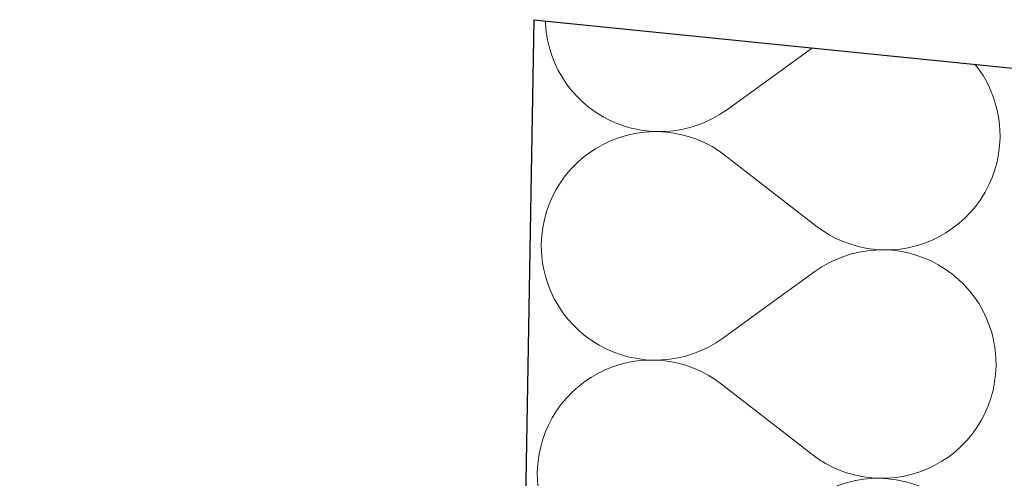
# Model space of a CAD drawing. Header units: millimetres. Extents: x -24674 to 2959, y -2716 to 20653.
# Tile 57 of 161: x -20642 to -20314, y 10033 to 10185. Entities that reach past the tile are written whole.
import ezdxf

# ---------------------------------------------------------------- set-up
doc = ezdxf.new("R2010")
doc.units = ezdxf.units.MM
doc.header["$MEASUREMENT"] = 0
doc.linetypes.add('Wipeout_Contour', pattern=[1000, 0, -1000])
for name, color, linetype in [('9._POHLED ZÁPADNÍ_1_Nové_Konstrukce - nosné', 7, 'Continuous'), ('9._POHLED ZÁPADNÍ_1_Nové_Výplně – Řezové', 7, 'Continuous'), ('9._POHLED ZÁPADNÍ_1_VÝTAH VAR 1', 7, 'Continuous')]:
    doc.layers.add(name, color=color, linetype=linetype)

# ---------------------------------------------------------------- blocks, each defined once
blk = doc.blocks.new('*X2', base_point=(-27719.5, -6043.99))
at = {"layer": '9._POHLED ZÁPADNÍ_1_Nové_Výplně – Řezové', "color": 21, "linetype": 'Continuous', "lineweight": 20, "true_color": 0xffaaaa}
for p, q in [((-20466.61, 10185.09), (-20466.59, 10184.17)), ((-20466.59, 10184.17), (-20466.35, 10181.46)), ((-20466.35, 10181.46), (-20466.22, 10180.69)), ((-20377.54, 10176.1), (-20406.23, 10155.36)), ((-20322.15, 10169.11), (-20323.34, 10170.63)), ((-20320.64, 10166.85), (-20322.15, 10169.11)), ((-20319.29, 10164.49), (-20320.64, 10166.85)), ((-20318.12, 10162.03), (-20319.29, 10164.49)), ((-20317.12, 10159.5), (-20318.12, 10162.03)), ((-20316.31, 10156.91), (-20317.12, 10159.5)), ((-20408.49, 10153.84), (-20406.23, 10155.36)), ((-20315.68, 10154.26), (-20316.31, 10156.91)), ((-20413.31, 10151.32), (-20410.85, 10152.49)), ((-20410.85, 10152.49), (-20408.49, 10153.84)), ((-20315.24, 10151.57), (-20315.68, 10154.26)), ((-20438.49, 10149.47), (-20437.28, 10149.14)), ((-20437.28, 10149.14), (-20434.61, 10148.62)), ((-20434.61, 10148.62), (-20431.91, 10148.28)), ((-20426.47, 10148.19), (-20423.76, 10148.43)), ((-20423.76, 10148.43), (-20421.08, 10148.87)), ((-20421.08, 10148.87), (-20418.43, 10149.5)), ((-20418.43, 10149.5), (-20415.84, 10150.32)), ((-20415.84, 10150.32), (-20413.31, 10151.32)), ((-20315, 10148.86), (-20315.24, 10151.57)), ((-20314.95, 10146.14), (-20315, 10148.86)), ((-20434.62, 10147.85), (-20436.74, 10147.5)), ((-20431.91, 10148.09), (-20434.62, 10147.85)), ((-20431.91, 10148.28), (-20429.19, 10148.14)), ((-20429.19, 10148.14), (-20431.91, 10148.09)), ((-20429.19, 10148.14), (-20426.47, 10148.19)), ((-20426.48, 10147.99), (-20429.19, 10148.14)), ((-20423.78, 10147.65), (-20426.48, 10147.99)), ((-20421.11, 10147.12), (-20423.78, 10147.65)), ((-20418.49, 10146.4), (-20421.11, 10147.12)), ((-20415.92, 10145.49), (-20418.49, 10146.4)), ((-20413.43, 10144.41), (-20415.92, 10145.49)), ((-20315.09, 10143.43), (-20314.95, 10146.14)), ((-20411.02, 10143.14), (-20413.43, 10144.41)), ((-20408.7, 10141.71), (-20411.02, 10143.14)), ((-20315.43, 10140.73), (-20315.09, 10143.43)), ((-20406.5, 10140.12), (-20408.7, 10141.71)), ((-20376.42, 10116.74), (-20406.5, 10140.12)), ((-20315.96, 10138.06), (-20315.43, 10140.73)), ((-20317.58, 10132.87), (-20316.68, 10135.44)), ((-20316.68, 10135.44), (-20315.96, 10138.06)), ((-20318.67, 10130.38), (-20317.58, 10132.87)), ((-20319.93, 10127.96), (-20318.67, 10130.38)), ((-20322.95, 10123.44), (-20321.36, 10125.65)), ((-20321.36, 10125.65), (-20319.93, 10127.96)), ((-20324.69, 10121.36), (-20322.95, 10123.44)), ((-20328.61, 10117.58), (-20326.58, 10119.4)), ((-20326.58, 10119.4), (-20324.69, 10121.36)), ((-20376.42, 10116.74), (-20374.22, 10115.14)), ((-20333.02, 10114.4), (-20330.76, 10115.91)), ((-20330.76, 10115.91), (-20328.61, 10117.58)), ((-20374.22, 10115.14), (-20371.9, 10113.71)), ((-20371.9, 10113.71), (-20369.49, 10112.45)), ((-20369.49, 10112.45), (-20367, 10111.36)), ((-20337.84, 10111.88), (-20335.38, 10113.05)), ((-20335.38, 10113.05), (-20333.02, 10114.4)), ((-20367, 10111.36), (-20364.43, 10110.46)), ((-20364.43, 10110.46), (-20361.81, 10109.74)), ((-20361.81, 10109.74), (-20359.14, 10109.21)), ((-20359.14, 10109.21), (-20356.44, 10108.87)), ((-20351.01, 10108.77), (-20348.3, 10109.01)), ((-20348.3, 10109.01), (-20345.61, 10109.44)), ((-20345.61, 10109.44), (-20342.96, 10110.07)), ((-20342.96, 10110.07), (-20340.37, 10110.88)), ((-20340.37, 10110.88), (-20337.84, 10111.88)), ((-20367.08, 10106.54), (-20369.61, 10105.54)), ((-20364.49, 10107.36), (-20367.08, 10106.54)), ((-20361.84, 10107.98), (-20364.49, 10107.36)), ((-20359.16, 10108.42), (-20361.84, 10107.98)), ((-20356.45, 10108.67), (-20359.16, 10108.42)), ((-20353.73, 10108.72), (-20356.45, 10108.67)), ((-20356.44, 10108.87), (-20353.73, 10108.72)), ((-20353.73, 10108.72), (-20351.01, 10108.77)), ((-20351.01, 10108.58), (-20353.73, 10108.72)), ((-20348.31, 10108.24), (-20351.01, 10108.58)), ((-20345.64, 10107.71), (-20348.31, 10108.24)), ((-20343.02, 10107), (-20345.64, 10107.71)), ((-20340.45, 10106.09), (-20343.02, 10107)), ((-20337.96, 10105.01), (-20340.45, 10106.09)), ((-20374.43, 10103.01), (-20376.69, 10101.5)), ((-20372.07, 10104.36), (-20374.43, 10103.01)), ((-20369.61, 10105.54), (-20372.07, 10104.36)), ((-20335.54, 10103.75), (-20337.96, 10105.01)), ((-20333.23, 10102.32), (-20335.54, 10103.75)), ((-20376.69, 10101.5), (-20388.36, 10093.06)), ((-20331.02, 10100.73), (-20333.23, 10102.32)), ((-20328.93, 10098.99), (-20331.02, 10100.73)), ((-20326.97, 10097.1), (-20328.93, 10098.99)), ((-20325.15, 10095.08), (-20326.97, 10097.1)), ((-20323.48, 10092.93), (-20325.15, 10095.08)), ((-20321.97, 10090.67), (-20323.48, 10092.93)), ((-20320.62, 10088.31), (-20321.97, 10090.67)), ((-20319.45, 10085.85), (-20320.62, 10088.31)), ((-20318.45, 10083.32), (-20319.45, 10085.85)), ((-20317.63, 10080.73), (-20318.45, 10083.32)), ((-20317.01, 10078.08), (-20317.63, 10080.73)), ((-20316.57, 10075.4), (-20317.01, 10078.08)), ((-20316.33, 10072.69), (-20316.57, 10075.4)), ((-20316.42, 10067.25), (-20316.28, 10069.97)), ((-20316.28, 10069.97), (-20316.33, 10072.69)), ((-20316.76, 10064.55), (-20316.42, 10067.25)), ((-20317.29, 10061.88), (-20316.76, 10064.55)), ((-20318.01, 10059.26), (-20317.29, 10061.88)), ((-20320, 10054.2), (-20318.91, 10056.69)), ((-20318.91, 10056.69), (-20318.01, 10059.26)), ((-20321.26, 10051.79), (-20320, 10054.2)), ((-20322.69, 10049.47), (-20321.26, 10051.79)), ((-20326.02, 10045.18), (-20324.28, 10047.26)), ((-20324.28, 10047.26), (-20322.69, 10049.47)), ((-20327.91, 10043.22), (-20326.02, 10045.18)), ((-20332.08, 10039.73), (-20329.94, 10041.4)), ((-20329.94, 10041.4), (-20327.91, 10043.22)), ((-20337.93, 10036.29), (-20336.71, 10036.87)), ((-20336.71, 10036.87), (-20334.35, 10038.22)), ((-20334.35, 10038.22), (-20332.08, 10039.73))]:
    blk.add_line(p, q, dxfattribs=at)
blk = doc.blocks.new('*X4', base_point=(-27719.5, -6043.99))
at = {"layer": '9._POHLED ZÁPADNÍ_1_Nové_Výplně – Řezové', "color": 21, "linetype": 'Continuous', "lineweight": 20, "true_color": 0xffaaaa}
for p, q in [((-20466.22, 10180.69), (-20465.91, 10178.78)), ((-20465.91, 10178.78), (-20465.29, 10176.13)), ((-20465.29, 10176.13), (-20464.47, 10173.53)), ((-20464.47, 10173.53), (-20463.47, 10171)), ((-20463.47, 10171), (-20462.3, 10168.55)), ((-20462.3, 10168.55), (-20460.95, 10166.18)), ((-20460.95, 10166.18), (-20459.44, 10163.92)), ((-20459.44, 10163.92), (-20457.77, 10161.78)), ((-20457.77, 10161.78), (-20455.95, 10159.75)), ((-20455.95, 10159.75), (-20453.99, 10157.87)), ((-20453.99, 10157.87), (-20451.9, 10156.12)), ((-20451.9, 10156.12), (-20449.69, 10154.53)), ((-20449.69, 10154.53), (-20447.38, 10153.11)), ((-20447.38, 10153.11), (-20444.96, 10151.85)), ((-20444.96, 10151.85), (-20442.47, 10150.76)), ((-20442.47, 10150.76), (-20439.9, 10149.86)), ((-20439.9, 10149.86), (-20438.49, 10149.47)), ((-20442.55, 10145.97), (-20445.08, 10144.98)), ((-20439.96, 10146.79), (-20442.55, 10145.97)), ((-20437.31, 10147.41), (-20439.96, 10146.79)), ((-20436.74, 10147.5), (-20437.31, 10147.41)), ((-20449.9, 10142.46), (-20452.16, 10140.95)), ((-20447.54, 10143.8), (-20449.9, 10142.46)), ((-20445.08, 10144.98), (-20447.54, 10143.8)), ((-20454.31, 10139.28), (-20456.34, 10137.46)), ((-20452.16, 10140.95), (-20454.31, 10139.28)), ((-20458.23, 10135.5), (-20459.97, 10133.41)), ((-20456.34, 10137.46), (-20458.23, 10135.5)), ((-20459.97, 10133.41), (-20461.56, 10131.21)), ((-20462.99, 10128.89), (-20464.25, 10126.48)), ((-20461.56, 10131.21), (-20462.99, 10128.89)), ((-20464.25, 10126.48), (-20465.34, 10123.99)), ((-20465.34, 10123.99), (-20466.24, 10121.42)), ((-20466.24, 10121.42), (-20466.96, 10118.8)), ((-20467.49, 10116.13), (-20467.83, 10113.43)), ((-20466.96, 10118.8), (-20467.49, 10116.13)), ((-20467.83, 10113.43), (-20467.97, 10110.71)), ((-20467.97, 10110.71), (-20467.92, 10107.99)), ((-20467.92, 10107.99), (-20467.68, 10105.28)), ((-20467.68, 10105.28), (-20467.24, 10102.6)), ((-20467.24, 10102.6), (-20466.61, 10099.95)), ((-20466.61, 10099.95), (-20465.8, 10097.35)), ((-20465.8, 10097.35), (-20464.8, 10094.82)), ((-20464.8, 10094.82), (-20463.63, 10092.37)), ((-20388.36, 10093.06), (-20407.56, 10079.18)), ((-20463.63, 10092.37), (-20462.28, 10090.01)), ((-20462.28, 10090.01), (-20460.77, 10087.74)), ((-20460.77, 10087.74), (-20459.1, 10085.6)), ((-20459.1, 10085.6), (-20457.28, 10083.57)), ((-20457.28, 10083.57), (-20455.32, 10081.69)), ((-20455.32, 10081.69), (-20453.23, 10079.94)), ((-20453.23, 10079.94), (-20451.02, 10078.35)), ((-20451.02, 10078.35), (-20448.7, 10076.93)), ((-20448.7, 10076.93), (-20446.29, 10075.67)), ((-20414.63, 10075.14), (-20412.18, 10076.31)), ((-20412.18, 10076.31), (-20409.82, 10077.66)), ((-20409.82, 10077.66), (-20407.56, 10079.18)), ((-20446.29, 10075.67), (-20443.8, 10074.58)), ((-20443.8, 10074.58), (-20441.23, 10073.68)), ((-20441.23, 10073.68), (-20438.61, 10072.96)), ((-20438.61, 10072.96), (-20435.94, 10072.44)), ((-20422.41, 10072.69), (-20419.76, 10073.32)), ((-20419.76, 10073.32), (-20417.16, 10074.14)), ((-20417.16, 10074.14), (-20414.63, 10075.14)), ((-20443.88, 10069.79), (-20446.41, 10068.8)), ((-20441.28, 10070.61), (-20443.88, 10069.79)), ((-20438.64, 10071.23), (-20441.28, 10070.61)), ((-20435.95, 10071.67), (-20438.64, 10071.23)), ((-20433.24, 10071.91), (-20435.95, 10071.67)), ((-20435.94, 10072.44), (-20433.24, 10072.1)), ((-20433.24, 10072.1), (-20430.52, 10071.96)), ((-20430.52, 10071.96), (-20433.24, 10071.91)), ((-20430.52, 10071.96), (-20427.8, 10072.01)), ((-20427.8, 10071.81), (-20430.52, 10071.96)), ((-20427.8, 10072.01), (-20425.09, 10072.25)), ((-20425.11, 10071.47), (-20427.8, 10071.81)), ((-20422.44, 10070.94), (-20425.11, 10071.47)), ((-20425.09, 10072.25), (-20422.41, 10072.69)), ((-20419.81, 10070.22), (-20422.44, 10070.94)), ((-20417.25, 10069.31), (-20419.81, 10070.22)), ((-20448.87, 10067.62), (-20451.23, 10066.28)), ((-20446.41, 10068.8), (-20448.87, 10067.62)), ((-20414.75, 10068.23), (-20417.25, 10069.31)), ((-20412.34, 10066.96), (-20414.75, 10068.23)), ((-20410.03, 10065.53), (-20412.34, 10066.96)), ((-20455.64, 10063.1), (-20457.66, 10061.28)), ((-20453.49, 10064.77), (-20455.64, 10063.1)), ((-20451.23, 10066.28), (-20453.49, 10064.77)), ((-20407.82, 10063.94), (-20410.03, 10065.53)), ((-20377.75, 10040.56), (-20407.82, 10063.94)), ((-20457.66, 10061.28), (-20459.55, 10059.32)), ((-20461.3, 10057.23), (-20462.89, 10055.03)), ((-20459.55, 10059.32), (-20461.3, 10057.23)), ((-20462.89, 10055.03), (-20464.32, 10052.71)), ((-20465.58, 10050.3), (-20466.66, 10047.81)), ((-20464.32, 10052.71), (-20465.58, 10050.3)), ((-20466.66, 10047.81), (-20467.57, 10045.24)), ((-20467.57, 10045.24), (-20468.29, 10042.62)), ((-20468.29, 10042.62), (-20468.82, 10039.95)), ((-20377.75, 10040.56), (-20375.55, 10038.96)), ((-20469.15, 10037.25), (-20469.3, 10034.53)), ((-20468.82, 10039.95), (-20469.15, 10037.25)), ((-20375.55, 10038.96), (-20373.23, 10037.53)), ((-20373.23, 10037.53), (-20370.82, 10036.27)), ((-20469.3, 10034.53), (-20469.25, 10031.81)), ((-20370.82, 10036.27), (-20368.33, 10035.18)), ((-20368.33, 10035.18), (-20365.76, 10034.28)), ((-20365.76, 10034.28), (-20363.14, 10033.56)), ((-20363.14, 10033.56), (-20360.47, 10033.03)), ((-20346.94, 10033.27), (-20344.29, 10033.89)), ((-20344.29, 10033.89), (-20341.7, 10034.7)), ((-20341.7, 10034.7), (-20339.16, 10035.7)), ((-20339.16, 10035.7), (-20337.93, 10036.29)), ((-20360.47, 10033.03), (-20357.77, 10032.69)), ((-20357.77, 10032.69), (-20355.06, 10032.54)), ((-20355.06, 10032.54), (-20352.33, 10032.59)), ((-20352.33, 10032.59), (-20349.63, 10032.83)), ((-20349.63, 10032.83), (-20346.94, 10033.27))]:
    blk.add_line(p, q, dxfattribs=at)
blk = doc.blocks.new('*X17', base_point=(-27719.5, -6043.99))
at = {"layer": '9._POHLED ZÁPADNÍ_1_Nové_Výplně – Řezové', "color": 21, "linetype": 'Continuous', "lineweight": 20, "true_color": 0xffaaaa}
for p, q in [((-20466.61, 10185.09), (-20466.59, 10184.17)), ((-20466.59, 10184.17), (-20466.35, 10181.46)), ((-20466.35, 10181.46), (-20466.22, 10180.69)), ((-20377.54, 10176.1), (-20406.23, 10155.36)), ((-20322.15, 10169.11), (-20323.34, 10170.63)), ((-20320.64, 10166.85), (-20322.15, 10169.11)), ((-20319.29, 10164.49), (-20320.64, 10166.85)), ((-20318.12, 10162.03), (-20319.29, 10164.49)), ((-20317.12, 10159.5), (-20318.12, 10162.03)), ((-20316.31, 10156.91), (-20317.12, 10159.5)), ((-20408.49, 10153.84), (-20406.23, 10155.36)), ((-20315.68, 10154.26), (-20316.31, 10156.91)), ((-20413.31, 10151.32), (-20410.85, 10152.49)), ((-20410.85, 10152.49), (-20408.49, 10153.84)), ((-20315.24, 10151.57), (-20315.68, 10154.26)), ((-20438.49, 10149.47), (-20437.28, 10149.14)), ((-20437.28, 10149.14), (-20434.61, 10148.62)), ((-20434.61, 10148.62), (-20431.91, 10148.28)), ((-20426.47, 10148.19), (-20423.76, 10148.43)), ((-20423.76, 10148.43), (-20421.08, 10148.87)), ((-20421.08, 10148.87), (-20418.43, 10149.5)), ((-20418.43, 10149.5), (-20415.84, 10150.32)), ((-20415.84, 10150.32), (-20413.31, 10151.32)), ((-20315, 10148.86), (-20315.24, 10151.57)), ((-20314.95, 10146.14), (-20315, 10148.86)), ((-20434.62, 10147.85), (-20436.74, 10147.5)), ((-20431.91, 10148.09), (-20434.62, 10147.85)), ((-20431.91, 10148.28), (-20429.19, 10148.14)), ((-20429.19, 10148.14), (-20431.91, 10148.09)), ((-20429.19, 10148.14), (-20426.47, 10148.19)), ((-20426.48, 10147.99), (-20429.19, 10148.14)), ((-20423.78, 10147.65), (-20426.48, 10147.99)), ((-20421.11, 10147.12), (-20423.78, 10147.65)), ((-20418.49, 10146.4), (-20421.11, 10147.12)), ((-20415.92, 10145.49), (-20418.49, 10146.4)), ((-20413.43, 10144.41), (-20415.92, 10145.49)), ((-20315.09, 10143.43), (-20314.95, 10146.14)), ((-20411.02, 10143.14), (-20413.43, 10144.41)), ((-20408.7, 10141.71), (-20411.02, 10143.14)), ((-20315.43, 10140.73), (-20315.09, 10143.43)), ((-20406.5, 10140.12), (-20408.7, 10141.71)), ((-20376.42, 10116.74), (-20406.5, 10140.12)), ((-20315.96, 10138.06), (-20315.43, 10140.73)), ((-20317.58, 10132.87), (-20316.68, 10135.44)), ((-20316.68, 10135.44), (-20315.96, 10138.06)), ((-20318.67, 10130.38), (-20317.58, 10132.87)), ((-20319.93, 10127.96), (-20318.67, 10130.38)), ((-20322.95, 10123.44), (-20321.36, 10125.65)), ((-20321.36, 10125.65), (-20319.93, 10127.96)), ((-20324.69, 10121.36), (-20322.95, 10123.44)), ((-20328.61, 10117.58), (-20326.58, 10119.4)), ((-20326.58, 10119.4), (-20324.69, 10121.36)), ((-20376.42, 10116.74), (-20374.22, 10115.14)), ((-20333.02, 10114.4), (-20330.76, 10115.91)), ((-20330.76, 10115.91), (-20328.61, 10117.58)), ((-20374.22, 10115.14), (-20371.9, 10113.71)), ((-20371.9, 10113.71), (-20369.49, 10112.45)), ((-20369.49, 10112.45), (-20367, 10111.36)), ((-20337.84, 10111.88), (-20335.38, 10113.05)), ((-20335.38, 10113.05), (-20333.02, 10114.4)), ((-20367, 10111.36), (-20364.43, 10110.46)), ((-20364.43, 10110.46), (-20361.81, 10109.74)), ((-20361.81, 10109.74), (-20359.14, 10109.21)), ((-20359.14, 10109.21), (-20356.44, 10108.87)), ((-20351.01, 10108.77), (-20348.3, 10109.01)), ((-20348.3, 10109.01), (-20345.61, 10109.44)), ((-20345.61, 10109.44), (-20342.96, 10110.07)), ((-20342.96, 10110.07), (-20340.37, 10110.88)), ((-20340.37, 10110.88), (-20337.84, 10111.88)), ((-20367.08, 10106.54), (-20369.61, 10105.54)), ((-20364.49, 10107.36), (-20367.08, 10106.54)), ((-20361.84, 10107.98), (-20364.49, 10107.36)), ((-20359.16, 10108.42), (-20361.84, 10107.98)), ((-20356.45, 10108.67), (-20359.16, 10108.42)), ((-20353.73, 10108.72), (-20356.45, 10108.67)), ((-20356.44, 10108.87), (-20353.73, 10108.72)), ((-20353.73, 10108.72), (-20351.01, 10108.77)), ((-20351.01, 10108.58), (-20353.73, 10108.72)), ((-20348.31, 10108.24), (-20351.01, 10108.58)), ((-20345.64, 10107.71), (-20348.31, 10108.24)), ((-20343.02, 10107), (-20345.64, 10107.71)), ((-20340.45, 10106.09), (-20343.02, 10107)), ((-20337.96, 10105.01), (-20340.45, 10106.09)), ((-20374.43, 10103.01), (-20376.69, 10101.5)), ((-20372.07, 10104.36), (-20374.43, 10103.01)), ((-20369.61, 10105.54), (-20372.07, 10104.36)), ((-20335.54, 10103.75), (-20337.96, 10105.01)), ((-20333.23, 10102.32), (-20335.54, 10103.75)), ((-20376.69, 10101.5), (-20388.36, 10093.06)), ((-20331.02, 10100.73), (-20333.23, 10102.32)), ((-20328.93, 10098.99), (-20331.02, 10100.73)), ((-20326.97, 10097.1), (-20328.93, 10098.99)), ((-20325.15, 10095.08), (-20326.97, 10097.1)), ((-20323.48, 10092.93), (-20325.15, 10095.08)), ((-20321.97, 10090.67), (-20323.48, 10092.93)), ((-20320.62, 10088.31), (-20321.97, 10090.67)), ((-20319.45, 10085.85), (-20320.62, 10088.31)), ((-20318.45, 10083.32), (-20319.45, 10085.85)), ((-20317.63, 10080.73), (-20318.45, 10083.32)), ((-20317.01, 10078.08), (-20317.63, 10080.73)), ((-20316.57, 10075.4), (-20317.01, 10078.08)), ((-20316.33, 10072.69), (-20316.57, 10075.4)), ((-20316.42, 10067.25), (-20316.28, 10069.97)), ((-20316.28, 10069.97), (-20316.33, 10072.69)), ((-20316.76, 10064.55), (-20316.42, 10067.25)), ((-20317.29, 10061.88), (-20316.76, 10064.55)), ((-20318.01, 10059.26), (-20317.29, 10061.88)), ((-20320, 10054.2), (-20318.91, 10056.69)), ((-20318.91, 10056.69), (-20318.01, 10059.26)), ((-20321.26, 10051.79), (-20320, 10054.2)), ((-20322.69, 10049.47), (-20321.26, 10051.79)), ((-20326.02, 10045.18), (-20324.28, 10047.26)), ((-20324.28, 10047.26), (-20322.69, 10049.47)), ((-20327.91, 10043.22), (-20326.02, 10045.18)), ((-20332.08, 10039.73), (-20329.94, 10041.4)), ((-20329.94, 10041.4), (-20327.91, 10043.22)), ((-20337.93, 10036.29), (-20336.71, 10036.87)), ((-20336.71, 10036.87), (-20334.35, 10038.22)), ((-20334.35, 10038.22), (-20332.08, 10039.73))]:
    blk.add_line(p, q, dxfattribs=at)
blk = doc.blocks.new('*X19', base_point=(-27719.5, -6043.99))
at = {"layer": '9._POHLED ZÁPADNÍ_1_Nové_Výplně – Řezové', "color": 21, "linetype": 'Continuous', "lineweight": 20, "true_color": 0xffaaaa}
for p, q in [((-20466.22, 10180.69), (-20465.91, 10178.78)), ((-20465.91, 10178.78), (-20465.29, 10176.13)), ((-20465.29, 10176.13), (-20464.47, 10173.53)), ((-20464.47, 10173.53), (-20463.47, 10171)), ((-20463.47, 10171), (-20462.3, 10168.55)), ((-20462.3, 10168.55), (-20460.95, 10166.18)), ((-20460.95, 10166.18), (-20459.44, 10163.92)), ((-20459.44, 10163.92), (-20457.77, 10161.78)), ((-20457.77, 10161.78), (-20455.95, 10159.75)), ((-20455.95, 10159.75), (-20453.99, 10157.87)), ((-20453.99, 10157.87), (-20451.9, 10156.12)), ((-20451.9, 10156.12), (-20449.69, 10154.53)), ((-20449.69, 10154.53), (-20447.38, 10153.11)), ((-20447.38, 10153.11), (-20444.96, 10151.85)), ((-20444.96, 10151.85), (-20442.47, 10150.76)), ((-20442.47, 10150.76), (-20439.9, 10149.86)), ((-20439.9, 10149.86), (-20438.49, 10149.47)), ((-20442.55, 10145.97), (-20445.08, 10144.98)), ((-20439.96, 10146.79), (-20442.55, 10145.97)), ((-20437.31, 10147.41), (-20439.96, 10146.79)), ((-20436.74, 10147.5), (-20437.31, 10147.41)), ((-20449.9, 10142.46), (-20452.16, 10140.95)), ((-20447.54, 10143.8), (-20449.9, 10142.46)), ((-20445.08, 10144.98), (-20447.54, 10143.8)), ((-20454.31, 10139.28), (-20456.34, 10137.46)), ((-20452.16, 10140.95), (-20454.31, 10139.28)), ((-20458.23, 10135.5), (-20459.97, 10133.41)), ((-20456.34, 10137.46), (-20458.23, 10135.5)), ((-20459.97, 10133.41), (-20461.56, 10131.21)), ((-20462.99, 10128.89), (-20464.25, 10126.48)), ((-20461.56, 10131.21), (-20462.99, 10128.89)), ((-20464.25, 10126.48), (-20465.34, 10123.99)), ((-20465.34, 10123.99), (-20466.24, 10121.42)), ((-20466.24, 10121.42), (-20466.96, 10118.8)), ((-20467.49, 10116.13), (-20467.83, 10113.43)), ((-20466.96, 10118.8), (-20467.49, 10116.13)), ((-20467.83, 10113.43), (-20467.97, 10110.71)), ((-20467.97, 10110.71), (-20467.92, 10107.99)), ((-20467.92, 10107.99), (-20467.68, 10105.28)), ((-20467.68, 10105.28), (-20467.24, 10102.6)), ((-20467.24, 10102.6), (-20466.61, 10099.95)), ((-20466.61, 10099.95), (-20465.8, 10097.35)), ((-20465.8, 10097.35), (-20464.8, 10094.82)), ((-20464.8, 10094.82), (-20463.63, 10092.37)), ((-20388.36, 10093.06), (-20407.56, 10079.18)), ((-20463.63, 10092.37), (-20462.28, 10090.01)), ((-20462.28, 10090.01), (-20460.77, 10087.74)), ((-20460.77, 10087.74), (-20459.1, 10085.6)), ((-20459.1, 10085.6), (-20457.28, 10083.57)), ((-20457.28, 10083.57), (-20455.32, 10081.69)), ((-20455.32, 10081.69), (-20453.23, 10079.94)), ((-20453.23, 10079.94), (-20451.02, 10078.35)), ((-20451.02, 10078.35), (-20448.7, 10076.93)), ((-20448.7, 10076.93), (-20446.29, 10075.67)), ((-20414.63, 10075.14), (-20412.18, 10076.31)), ((-20412.18, 10076.31), (-20409.82, 10077.66)), ((-20409.82, 10077.66), (-20407.56, 10079.18)), ((-20446.29, 10075.67), (-20443.8, 10074.58)), ((-20443.8, 10074.58), (-20441.23, 10073.68)), ((-20441.23, 10073.68), (-20438.61, 10072.96)), ((-20438.61, 10072.96), (-20435.94, 10072.44)), ((-20422.41, 10072.69), (-20419.76, 10073.32)), ((-20419.76, 10073.32), (-20417.16, 10074.14)), ((-20417.16, 10074.14), (-20414.63, 10075.14)), ((-20443.88, 10069.79), (-20446.41, 10068.8)), ((-20441.28, 10070.61), (-20443.88, 10069.79)), ((-20438.64, 10071.23), (-20441.28, 10070.61)), ((-20435.95, 10071.67), (-20438.64, 10071.23)), ((-20433.24, 10071.91), (-20435.95, 10071.67)), ((-20435.94, 10072.44), (-20433.24, 10072.1)), ((-20433.24, 10072.1), (-20430.52, 10071.96)), ((-20430.52, 10071.96), (-20433.24, 10071.91)), ((-20430.52, 10071.96), (-20427.8, 10072.01)), ((-20427.8, 10071.81), (-20430.52, 10071.96)), ((-20427.8, 10072.01), (-20425.09, 10072.25)), ((-20425.11, 10071.47), (-20427.8, 10071.81)), ((-20422.44, 10070.94), (-20425.11, 10071.47)), ((-20425.09, 10072.25), (-20422.41, 10072.69)), ((-20419.81, 10070.22), (-20422.44, 10070.94)), ((-20417.25, 10069.31), (-20419.81, 10070.22)), ((-20448.87, 10067.62), (-20451.23, 10066.28)), ((-20446.41, 10068.8), (-20448.87, 10067.62)), ((-20414.75, 10068.23), (-20417.25, 10069.31)), ((-20412.34, 10066.96), (-20414.75, 10068.23)), ((-20410.03, 10065.53), (-20412.34, 10066.96)), ((-20455.64, 10063.1), (-20457.66, 10061.28)), ((-20453.49, 10064.77), (-20455.64, 10063.1)), ((-20451.23, 10066.28), (-20453.49, 10064.77)), ((-20407.82, 10063.94), (-20410.03, 10065.53)), ((-20377.75, 10040.56), (-20407.82, 10063.94)), ((-20457.66, 10061.28), (-20459.55, 10059.32)), ((-20461.3, 10057.23), (-20462.89, 10055.03)), ((-20459.55, 10059.32), (-20461.3, 10057.23)), ((-20462.89, 10055.03), (-20464.32, 10052.71)), ((-20465.58, 10050.3), (-20466.66, 10047.81)), ((-20464.32, 10052.71), (-20465.58, 10050.3)), ((-20466.66, 10047.81), (-20467.57, 10045.24)), ((-20467.57, 10045.24), (-20468.29, 10042.62)), ((-20468.29, 10042.62), (-20468.82, 10039.95)), ((-20377.75, 10040.56), (-20375.55, 10038.96)), ((-20469.15, 10037.25), (-20469.3, 10034.53)), ((-20468.82, 10039.95), (-20469.15, 10037.25)), ((-20375.55, 10038.96), (-20373.23, 10037.53)), ((-20373.23, 10037.53), (-20370.82, 10036.27)), ((-20469.3, 10034.53), (-20469.25, 10031.81)), ((-20370.82, 10036.27), (-20368.33, 10035.18)), ((-20368.33, 10035.18), (-20365.76, 10034.28)), ((-20365.76, 10034.28), (-20363.14, 10033.56)), ((-20363.14, 10033.56), (-20360.47, 10033.03)), ((-20346.94, 10033.27), (-20344.29, 10033.89)), ((-20344.29, 10033.89), (-20341.7, 10034.7)), ((-20341.7, 10034.7), (-20339.16, 10035.7)), ((-20339.16, 10035.7), (-20337.93, 10036.29)), ((-20469.25, 10031.81), (-20469.01, 10029.1)), ((-20368.41, 10030.36), (-20370.94, 10029.36)), ((-20365.82, 10031.18), (-20368.41, 10030.36)), ((-20363.17, 10031.81), (-20365.82, 10031.18)), ((-20360.48, 10032.24), (-20363.17, 10031.81)), ((-20357.78, 10032.49), (-20360.48, 10032.24)), ((-20360.47, 10033.03), (-20357.77, 10032.69)), ((-20355.06, 10032.54), (-20357.78, 10032.49)), ((-20357.77, 10032.69), (-20355.06, 10032.54)), ((-20355.06, 10032.54), (-20352.33, 10032.59)), ((-20352.34, 10032.4), (-20355.06, 10032.54)), ((-20349.64, 10032.06), (-20352.34, 10032.4)), ((-20352.33, 10032.59), (-20349.63, 10032.83)), ((-20346.97, 10031.53), (-20349.64, 10032.06)), ((-20349.63, 10032.83), (-20346.94, 10033.27)), ((-20344.35, 10030.82), (-20346.97, 10031.53)), ((-20341.78, 10029.91), (-20344.35, 10030.82)), ((-20469.01, 10029.1), (-20468.57, 10026.42)), ((-20373.39, 10028.18), (-20375.76, 10026.84)), ((-20370.94, 10029.36), (-20373.39, 10028.18)), ((-20339.28, 10028.83), (-20341.78, 10029.91)), ((-20336.87, 10027.57), (-20339.28, 10028.83)), ((-20334.56, 10026.14), (-20336.87, 10027.57)), ((-20468.57, 10026.42), (-20468.1, 10024.43)), ((-20378.02, 10025.32), (-20390.13, 10016.56)), ((-20375.76, 10026.84), (-20378.02, 10025.32)), ((-20332.35, 10024.55), (-20334.56, 10026.14)), ((-20330.26, 10022.81), (-20332.35, 10024.55)), ((-20328.3, 10020.92), (-20330.26, 10022.81)), ((-20326.48, 10018.9), (-20328.3, 10020.92)), ((-20324.81, 10016.75), (-20326.48, 10018.9)), ((-20323.3, 10014.49), (-20324.81, 10016.75)), ((-20321.95, 10012.13), (-20323.3, 10014.49)), ((-20320.77, 10009.68), (-20321.95, 10012.13)), ((-20320.73, 10009.56), (-20320.77, 10009.68))]:
    blk.add_line(p, q, dxfattribs=at)

msp = doc.modelspace()

# ---------------------------------------------------------------- wipeouts: each hides what was drawn before it
at = {"color": 254, "linetype": 'Wipeout_Contour', "lineweight": 0, "ltscale": 68224.897711}
msp.add_wipeout([(-20470.48, 10185.48), (-20313.53, 10008.83), (-20310.73, 10169.36)], dxfattribs=at).dxf.layer = '9._POHLED ZÁPADNÍ_1_Nové_Výplně – Řezové'

# ---------------------------------------------------------------- next in the draw order: block references
at = {"layer": '9._POHLED ZÁPADNÍ_1_VÝTAH VAR 1', "color": 9, "linetype": 'Continuous', "lineweight": 13}
msp.add_blockref('*X2', (-27719.5, -6043.99), dxfattribs=at)

# ---------------------------------------------------------------- next in the draw order: wipeouts: each hides what was drawn before it
at = {"color": 254, "linetype": 'Wipeout_Contour', "lineweight": 0, "ltscale": 108323.765576}
msp.add_wipeout([(-20470.48, 10185.48), (-20571.1, 4413.92), (-20421.12, 4411.3), (-20411.13, 4411.13), (-20313.53, 10008.83)], dxfattribs=at).dxf.layer = '9._POHLED ZÁPADNÍ_1_Nové_Výplně – Řezové'

# ---------------------------------------------------------------- next in the draw order: linework, layer by layer
at = {"layer": '9._POHLED ZÁPADNÍ_1_Nové_Konstrukce - nosné', "color": 1, "linetype": 'Continuous', "lineweight": 25, "flags": 128}
for points in [[(-20470.48, 10185.48), (-20571.1, 4413.92)], [(-20470.48, 10185.48), (-20310.73, 10169.36)]]:
    msp.add_lwpolyline(points, dxfattribs=at)

# ---------------------------------------------------------------- next in the draw order: block references
at = {"layer": '9._POHLED ZÁPADNÍ_1_VÝTAH VAR 1', "color": 9, "linetype": 'Continuous', "lineweight": 13}
msp.add_blockref('*X4', (-27719.5, -6043.99), dxfattribs=at)

# ---------------------------------------------------------------- next in the draw order: wipeouts: each hides what was drawn before it
at = {"color": 254, "linetype": 'Wipeout_Contour', "lineweight": 0, "ltscale": 68224.897711}
msp.add_wipeout([(-20470.48, 10185.48), (-20313.53, 10008.83), (-20310.73, 10169.36)], dxfattribs=at).dxf.layer = '9._POHLED ZÁPADNÍ_1_Nové_Výplně – Řezové'

# ---------------------------------------------------------------- next in the draw order: block references
at = {"layer": '9._POHLED ZÁPADNÍ_1_VÝTAH VAR 1', "color": 9, "linetype": 'Continuous', "lineweight": 13}
msp.add_blockref('*X17', (-27719.5, -6043.99), dxfattribs=at)

# ---------------------------------------------------------------- next in the draw order: wipeouts: each hides what was drawn before it
at = {"color": 254, "linetype": 'Wipeout_Contour', "lineweight": 0, "ltscale": 68305.251443}
msp.add_wipeout([(-20473.28, 10024.95), (-20313.53, 10008.83), (-20470.48, 10185.48)], dxfattribs=at).dxf.layer = '9._POHLED ZÁPADNÍ_1_Nové_Výplně – Řezové'

# ---------------------------------------------------------------- next in the draw order: linework, layer by layer
at = {"layer": '9._POHLED ZÁPADNÍ_1_Nové_Konstrukce - nosné', "color": 1, "linetype": 'Continuous', "lineweight": 25, "flags": 128}
for points in [[(-20470.48, 10185.48), (-20641.96, 349.65)], [(-20470.48, 10185.48), (-20310.73, 10169.36)]]:
    msp.add_lwpolyline(points, dxfattribs=at)

# ---------------------------------------------------------------- next in the draw order: block references
at = {"layer": '9._POHLED ZÁPADNÍ_1_VÝTAH VAR 1', "color": 9, "linetype": 'Continuous', "lineweight": 13}
msp.add_blockref('*X19', (-27719.5, -6043.99), dxfattribs=at)

doc.saveas('drawing.dxf')
